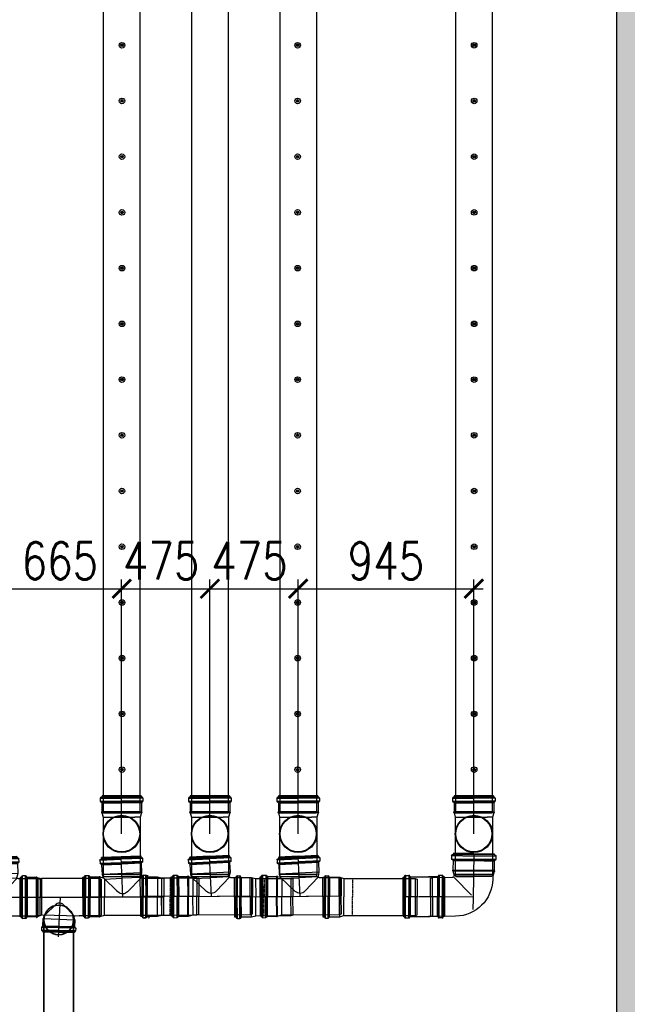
# Model space of a CAD drawing. Header units: millimetres. Extents: x -374129 to 1163271, y -112652 to 695637.
# Tile 100 of 256: x 54018 to 57287, y -45611 to -40310. Entities that reach past the tile are written whole.
import ezdxf
from ezdxf import colors
from ezdxf.entities.mleader import LeaderData, LeaderLine
from ezdxf.math import Vec2, Vec3

# ---------------------------------------------------------------- set-up
doc = ezdxf.new("R2010")
doc.units = ezdxf.units.MM
doc.header["$PDMODE"] = 4
for name, pattern in [('CENTER', [50.8, 31.75, -6.35, 6.35, -6.35]), ('CENTER1', [0.77, 0.5, -0.1, 0.07, -0.1]), ('CENTER2', [3.6, 3, -0.2, 0.2, -0.2]), ('DASHDOT', [20, 13, -3.4, 0.2, -3.4])]:
    doc.linetypes.add(name, pattern=pattern)
for name, color, linetype in [('EAB_underground piping system', 1, 'Continuous'), ('FK_opisy', 7, 'Continuous'), ('KRT_kreskowanie', 252, 'Continuous'), ('KRT_sciany', 2, 'Continuous'), ('KRT_technologia', 30, 'Continuous'), ('KRT_wymiary', 4, 'Continuous')]:
    doc.layers.add(name, color=color, linetype=linetype)
doc.layers.add('IS_pomocnicza', color=6, linetype='Continuous', lineweight=30)
doc.styles.add('WYMIAR', font='romans.shx', dxfattribs={"width": 0.8})
doc.dimstyles.new('KRT_1-100', dxfattribs={"dimscale": 100, "dimtxt": 2, "dimasz": 1, "dimexe": 0.5, "dimexo": 0, "dimgap": 0.5, "dimtad": 1, "dimdec": 1, "dimrnd": 0.1, "dimzin": 9, "dimdsep": 46, "dimtxsty": 'WYMIAR', "dimblk": 'ARCHTICK', "dimcen": 0.09, "dimdle": 0.5, "dimclrd": 1, "dimclre": 252, "dimclrt": 256, "dimadec": 0, "dimazin": 0, "dimtfac": 1, "dimtdec": 1, "dimtmove": 0, "dimatfit": 3, "dimfxl": 1, "dimtolj": 1, "dimtzin": 0, "dimarcsym": 0})

# ---------------------------------------------------------------- blocks, each defined once
blk = doc.blocks.new('IS_KAO_trójnik_200_góra')
at = {"layer": 'KRT_technologia', "linetype": 'Continuous', "transparency": 33554687}
for p, q in [((34869.72, 13524.58), (34868.63, 13524.29)), ((34868.63, 13524.29), (34868.63, 13514.58)), ((34897.28, 13524.58), (34869.72, 13524.58)), ((34869.72, 13504.58), (34869.72, 13524.58)), ((34900.61, 13524.58), (34897.28, 13524.58)), ((34903.02, 13525.22), (34900.61, 13524.58)), ((34900.61, 13524.58), (34900.61, 13507.41)), ((34903.02, 13525.22), (34901.38, 13524.78)), ((34903.05, 13525.07), (34903.05, 13514.58)), ((34903.07, 13525.27), (34903.12, 13525.45)), ((34903.14, 13525.32), (34903.14, 13514.58)), ((34903.29, 13525.51), (34903.19, 13525.51)), ((34903.34, 13525.32), (34903.34, 13514.58)), ((34903.41, 13525.29), (34903.36, 13525.45)), ((34903.43, 13525.08), (34903.43, 13514.58)), ((34908.29, 13525.23), (34903.48, 13525.23)), ((34908.29, 13525.23), (34908.29, 13514.58)), ((34908.54, 13525.16), (34908.54, 13514.58)), ((34908.83, 13525.74), (34908.83, 13514.58)), ((34910.88, 13526.05), (34909.2, 13526.05)), ((34909.2, 13526.05), (34909.2, 13514.58)), ((34910.88, 13526.05), (34910.88, 13514.58)), ((34911.25, 13525.74), (34911.25, 13514.58)), ((34911.43, 13525.55), (34911.43, 13525.47)), ((34911.55, 13525.07), (34911.55, 13514.58)), ((34912.15, 13525.14), (34911.79, 13525.14)), ((34911.79, 13525.14), (34911.79, 13514.58)), ((34912.15, 13525.07), (34912.15, 13514.58)), ((34912.22, 13514.58), (34912.22, 13525.07)), ((34868.63, 13504.87), (34868.63, 13514.58)), ((34903.05, 13504.09), (34903.05, 13514.58)), ((34903.14, 13503.84), (34903.14, 13514.58)), ((34903.34, 13503.84), (34903.34, 13514.58)), ((34903.43, 13504.08), (34903.43, 13514.58)), ((34908.29, 13503.92), (34908.29, 13514.58)), ((34908.54, 13504), (34908.54, 13514.58)), ((34908.83, 13503.42), (34908.83, 13514.58)), ((34909.2, 13503.11), (34909.2, 13514.58)), ((34910.88, 13503.11), (34910.88, 13514.58)), ((34911.25, 13503.42), (34911.25, 13514.58)), ((34911.55, 13504.09), (34911.55, 13514.58)), ((34911.79, 13504.01), (34911.79, 13514.58)), ((34912.15, 13504.09), (34912.15, 13514.58)), ((34912.22, 13514.58), (34912.22, 13504.09)), ((34900.61, 13504.58), (34900.61, 13507.41)), ((34869.72, 13504.58), (34868.63, 13504.87)), ((34897.28, 13504.58), (34869.72, 13504.58)), ((34900.61, 13504.58), (34897.28, 13504.58)), ((34903.02, 13503.93), (34900.61, 13504.58)), ((34903.07, 13503.88), (34903.12, 13503.7)), ((34903.29, 13503.65), (34903.19, 13503.65)), ((34903.41, 13503.87), (34903.36, 13503.7)), ((34908.29, 13503.92), (34903.48, 13503.92)), ((34910.88, 13503.11), (34909.2, 13503.11)), ((34911.43, 13503.6), (34911.43, 13503.68)), ((34912.15, 13504.01), (34911.79, 13504.01))]:
    blk.add_line(p, q, dxfattribs=at)
at = {"layer": 'KRT_technologia'}
for radius in [10, 9.7]:
    blk.add_circle((34891.65, 13514.58), radius, dxfattribs=at)
at = {"layer": 'KRT_technologia', "linetype": 'Continuous', "transparency": 33554687}
for centre, radius, start, end in [((34903, 13525.29), 0.0727, 285, 345), ((34903.19, 13525.43), 0.0727, 90, 165), ((34903.29, 13525.43), 0.0727, 15, 90), ((34903.48, 13525.31), 0.0727, 195, 270), ((34908.29, 13525.6), 0.364, 270, 354.2608), ((34909.2, 13525.51), 0.545, 90, 174.2608), ((34910.88, 13525.51), 0.545, 5, 90), ((34911.79, 13525.51), 0.364, 185, 270), ((34912.15, 13525.07), 0.0727, 0, 90), ((34903, 13503.86), 0.0727, 15, 75), ((34903.19, 13503.72), 0.0727, 195, 270), ((34903.29, 13503.72), 0.0727, 270, 345), ((34903.48, 13503.85), 0.0727, 90, 165), ((34908.29, 13503.56), 0.364, 5.7392, 90), ((34909.2, 13503.65), 0.545, 185.7392, 270), ((34910.88, 13503.65), 0.545, 270, 355), ((34911.79, 13503.65), 0.364, 90, 175), ((34912.15, 13504.09), 0.0727, 270, 0)]:
    blk.add_arc(centre, radius, start, end, dxfattribs=at)
blk = doc.blocks.new('kk')
at = {"layer": 'KRT_technologia', "linetype": 'Continuous', "lineweight": 25}
for p, q in [((0, 0), (-5.77, 0)), ((0, 0), (5.77, 0)), ((-6.31, -0.74), (-6.31, -1.66)), ((-6.31, -0.74), (0, -0.74)), ((-6.31, -1.66), (0, -1.66)), ((-6.04, -0.44), (-5.99, -0.43)), ((-6.04, -0.44), (0, -0.44)), ((-6.04, -1.96), (0, -1.96)), ((-5.86, -2.16), (-5.86, -4.81)), ((-5.86, -2.16), (0, -2.16)), ((-5.81, -0.04), (-5.81, -0.23)), ((-5.81, -0.23), (0, -0.23)), ((5.81, -0.23), (0, -0.23)), ((6.04, -0.44), (0, -0.44)), ((6.31, -0.74), (0, -0.74)), ((6.31, -1.66), (0, -1.66)), ((6.04, -1.96), (0, -1.96)), ((5.86, -2.16), (0, -2.16)), ((5.81, -0.04), (5.81, -0.23)), ((5.86, -2.16), (5.86, -4.81)), ((6.04, -0.44), (5.99, -0.43)), ((6.31, -0.74), (6.31, -1.66)), ((-6.01, -4.91), (-6.01, -4.97)), ((-5.89, -4.85), (-5.98, -4.87)), ((-5.88, -5.03), (-5.98, -5.01)), ((-5.86, -4.81), (0, -4.81)), ((-5.85, -5.06), (-5.5, -6.38)), ((-5.85, -5.06), (0, -5.06)), ((5.86, -4.81), (0, -4.81)), ((5.85, -5.06), (0, -5.06)), ((5.85, -5.06), (5.5, -6.38)), ((5.88, -5.03), (5.98, -5.01)), ((5.89, -4.85), (5.98, -4.87)), ((6.01, -4.91), (6.01, -4.97)), ((-5.5, -6.38), (-5.5, -7.3)), ((-5.5, -6.38), (0, -6.38)), ((5.33, -6.38), (0, -6.38)), ((5.5, -6.97), (0.45, -11.89)), ((5.5, -6.38), (5.5, -6.39)), ((6.08, -6.99), (11.74, -7.13)), ((11.74, -7.13), (11.45, -18.13)), ((11.74, -7.13), (12.34, -7.31)), ((12.34, -7.31), (12.06, -17.98)), ((4.88, -17.96), (11.45, -18.13)), ((11.45, -18.13), (12.06, -17.98))]:
    blk.add_line(p, q, dxfattribs=at)
at = {"layer": 'KRT_technologia', "linetype": 'CENTER', "lineweight": 25}
for p, q in [((0, 0), (0, -12.84)), ((0, -12.33), (12.2, -12.65)), ((0, -12.84), (0, -15.98))]:
    blk.add_line(p, q, dxfattribs=at)
at = {"layer": 'KRT_technologia', "linetype": 'Continuous', "lineweight": 25}
for centre, radius, start, end in [((-5.77, -0.04), 0.04, 90, 180), ((5.77, -0.04), 0.04, 0, 90), ((-6.01, -0.74), 0.3, 95, 180), ((-6.01, -1.66), 0.3, 180, 264.2608), ((-6.06, -2.16), 0.2, 0, 84.2608), ((-6.01, -0.23), 0.2, 275, 0), ((6.01, -0.23), 0.2, 180, 265), ((6.06, -2.16), 0.2, 95.7392, 180), ((6.01, -0.74), 0.3, 0, 85), ((6.01, -1.66), 0.3, 275.7392, 0), ((-5.97, -4.91), 0.04, 105, 180), ((-5.97, -4.97), 0.04, 180, 255), ((-5.9, -4.81), 0.04, 285, 0), ((-5.89, -5.07), 0.04, 15, 75), ((5.89, -5.07), 0.04, 105, 165), ((5.9, -4.81), 0.04, 180, 255), ((5.97, -4.91), 0.04, 0, 75), ((5.97, -4.97), 0.04, 285, 0), ((5.16, -7.3), 10.66, 180, 268.5), ((6.1, -6.39), 0.6, 180, 268.5)]:
    blk.add_arc(centre, radius, start, end, dxfattribs=at)
blk = doc.blocks.new('IS_WNT_KAO_trójnik_200')
at = {"layer": 'KRT_technologia', "linetype": 'Continuous', "transparency": 33554687}
for p, q in [((34085.82, 14801.68), (34097.3, 14801.72)), ((34085.82, 14801.69), (34085.82, 14800)), ((34086.14, 14802.05), (34097.29, 14802.09)), ((34086.32, 14802.23), (34086.4, 14802.24)), ((34086.73, 14802.95), (34086.73, 14802.6)), ((34086.73, 14802.6), (34097.29, 14802.63)), ((34097.29, 14803.03), (34086.8, 14803.03)), ((34086.8, 14802.95), (34097.29, 14802.99)), ((34086.8, 14802.35), (34097.3, 14802.39)), ((34107.77, 14802.95), (34097.28, 14802.92)), ((34107.84, 14802.6), (34097.28, 14802.56)), ((34107.77, 14802.35), (34097.28, 14802.32)), ((34108.44, 14802.06), (34097.28, 14802.02)), ((34108.76, 14801.69), (34097.28, 14801.65)), ((34097.29, 14803.03), (34107.78, 14803.03)), ((34097.29, 14781.52), (34097.29, 14803.03)), ((34107.79, 14803.03), (34107.86, 14802.97)), ((34107.86, 14802.95), (34107.86, 14802.6)), ((34108.27, 14802.23), (34108.19, 14802.24)), ((34108.77, 14801.69), (34108.77, 14800)), ((34085.83, 14800), (34097.3, 14800.04)), ((34086.14, 14799.63), (34097.3, 14799.67)), ((34086.64, 14799.1), (34086.64, 14793.86)), ((34086.65, 14799.1), (34097.3, 14799.13)), ((34086.73, 14799.34), (34097.3, 14799.38)), ((34108.76, 14800), (34097.29, 14799.97)), ((34108.45, 14799.64), (34097.29, 14799.6)), ((34107.87, 14799.34), (34097.29, 14799.31)), ((34107.95, 14799.1), (34097.29, 14799.06)), ((34107.95, 14799.1), (34107.95, 14793.86)), ((34075.88, 14790.6), (34074.8, 14790.26)), ((34074.8, 14790.26), (34075.22, 14780.56)), ((34086.59, 14791.06), (34075.88, 14790.6)), ((34076.75, 14770.61), (34075.88, 14790.6)), ((34086.64, 14793.86), (34087.17, 14791.86)), ((34086.64, 14793.86), (34107.95, 14793.86)), ((34087.06, 14791.31), (34094.66, 14784.04)), ((34087.26, 14791.38), (34097.26, 14791.42)), ((34106.77, 14791.45), (34097.26, 14791.42)), ((34099.81, 14784.16), (34107.51, 14792.23)), ((34106.77, 14791.45), (34107.18, 14781.95)), ((34107.95, 14793.86), (34107.5, 14792.18)), ((34109.12, 14792.69), (34107.5, 14792.18)), ((34109.16, 14792.54), (34109.61, 14782.06)), ((34109.17, 14792.74), (34109.21, 14792.92)), ((34109.24, 14792.79), (34109.71, 14782.06)), ((34109.38, 14792.99), (34109.27, 14792.98)), ((34109.43, 14792.8), (34109.9, 14782.07)), ((34109.5, 14792.77), (34109.45, 14792.94)), ((34109.54, 14792.56), (34110, 14782.08)), ((34114.39, 14792.93), (34109.58, 14792.72)), ((34114.39, 14792.93), (34114.85, 14782.29)), ((34114.63, 14792.87), (34115.1, 14782.3)), ((34114.9, 14793.46), (34115.39, 14782.31)), ((34116.94, 14793.86), (34115.26, 14793.79)), ((34115.26, 14793.79), (34115.76, 14782.33)), ((34116.94, 14793.86), (34117.44, 14782.4)), ((34117.32, 14793.57), (34117.81, 14782.42)), ((34117.5, 14793.39), (34117.51, 14793.31)), ((34117.65, 14792.91), (34118.11, 14782.43)), ((34118.24, 14793.01), (34117.89, 14792.99)), ((34117.89, 14792.99), (34118.35, 14782.44)), ((34118.25, 14792.94), (34118.7, 14782.46)), ((34118.78, 14782.46), (34118.32, 14792.94)), ((34099.81, 14784.16), (34100.5, 14784.88)), ((34094.12, 14781.38), (34075.22, 14780.56)), ((34075.65, 14770.86), (34075.22, 14780.56)), ((34118.78, 14782.46), (34092.93, 14781.33)), ((34107.62, 14771.96), (34107.18, 14781.95)), ((34110.07, 14771.58), (34109.61, 14782.06)), ((34110.17, 14771.33), (34109.71, 14782.06)), ((34110.37, 14771.34), (34109.9, 14782.07)), ((34110.45, 14771.59), (34110, 14782.08)), ((34115.32, 14771.64), (34114.85, 14782.29)), ((34115.56, 14771.73), (34115.1, 14782.3)), ((34115.88, 14771.16), (34115.39, 14782.31)), ((34116.26, 14770.87), (34115.76, 14782.33)), ((34117.94, 14770.94), (34117.44, 14782.4)), ((34118.29, 14771.27), (34117.81, 14782.42)), ((34118.56, 14771.95), (34118.11, 14782.43)), ((34118.81, 14771.89), (34118.35, 14782.44)), ((34119.16, 14771.97), (34118.7, 14782.46)), ((34118.78, 14782.46), (34119.24, 14771.98)), ((34076.75, 14770.61), (34075.65, 14770.86)), ((34107.62, 14771.96), (34076.75, 14770.61)), ((34110.04, 14771.42), (34107.62, 14771.96)), ((34110.1, 14771.37), (34110.15, 14771.2)), ((34110.33, 14771.15), (34110.23, 14771.15)), ((34110.44, 14771.38), (34110.4, 14771.21)), ((34115.32, 14771.64), (34110.5, 14771.43)), ((34117.94, 14770.94), (34116.26, 14770.87)), ((34118.46, 14771.46), (34118.46, 14771.54)), ((34119.17, 14771.9), (34118.81, 14771.89))]:
    blk.add_line(p, q, dxfattribs=at)
for centre, radius, start, end in [((34086.37, 14801.69), 0.545, 95, 180), ((34086.37, 14802.6), 0.364, 275, 0), ((34086.8, 14802.95), 0.0727, 90, 180), ((34107.78, 14802.95), 0.0727, 0, 90), ((34108.22, 14802.6), 0.364, 180, 265), ((34108.22, 14801.69), 0.545, 0, 85), ((34086.37, 14800), 0.545, 180, 264.2608), ((34086.27, 14799.1), 0.364, 0, 84.2608), ((34108.31, 14799.1), 0.364, 95.7392, 180), ((34108.22, 14800), 0.545, 275.7392, 0), ((34086.56, 14791.7), 0.636, 272.5, 15), ((34109.09, 14792.76), 0.0727, 287.5, 347.5), ((34109.28, 14792.91), 0.0727, 92.5, 167.5), ((34109.38, 14792.91), 0.0727, 17.5, 92.5), ((34109.57, 14792.79), 0.0727, 197.5, 272.5), ((34114.37, 14793.3), 0.364, 272.5, 356.7608), ((34115.28, 14793.24), 0.545, 92.5, 176.7608), ((34116.96, 14793.32), 0.545, 7.5, 92.5), ((34117.87, 14793.36), 0.364, 187.5, 272.5), ((34118.25, 14792.94), 0.0727, 2.5, 92.5), ((34097.18, 14786.67), 3.64, 226.25, 316.3455), ((34110.03, 14771.35), 0.0727, 17.5, 77.5), ((34110.22, 14771.22), 0.0727, 197.5, 272.5), ((34110.33, 14771.23), 0.0727, 272.5, 347.5), ((34110.51, 14771.36), 0.0727, 92.5, 167.5), ((34115.33, 14771.28), 0.364, 8.2392, 92.5), ((34116.23, 14771.41), 0.545, 188.2392, 272.5), ((34117.92, 14771.48), 0.545, 272.5, 357.5), ((34118.83, 14771.52), 0.364, 92.5, 177.5), ((34119.16, 14771.97), 0.0727, 272.5, 2.5)]:
    blk.add_arc(centre, radius, start, end, dxfattribs=at)
blk = doc.blocks.new('IS_KAO_rura_z_kielichem_200')
at = {"layer": 'KRT_technologia', "linetype": 'Continuous', "transparency": 33554687}
for p, q in [((34250.15, 14720.93), (34250.16, 14721.1)), ((34250.16, 14721.1), (34250.16, 14710.24)), ((34252.2, 14721.68), (34250.8, 14721.68)), ((34250.8, 14721.68), (34250.8, 14710.24)), ((34252.2, 14721.68), (34252.2, 14710.24)), ((34252.85, 14720.93), (34252.83, 14721.1)), ((34252.83, 14721.1), (34252.83, 14710.24)), ((34203.99, 14720.24), (34202.96, 14719.93)), ((34202.96, 14719.93), (34202.96, 14710.24)), ((34242.28, 14720.24), (34203.99, 14720.24)), ((34203.99, 14700.24), (34203.99, 14720.24)), ((34242.28, 14720.24), (34237.69, 14720.24)), ((34244.52, 14720.84), (34242.28, 14720.24)), ((34242.28, 14720.24), (34242.28, 14710.24)), ((34250.06, 14720.84), (34244.52, 14720.84)), ((34244.52, 14720.84), (34244.52, 14710.24)), ((34250.06, 14720.84), (34250.06, 14710.24)), ((34253.68, 14720.84), (34252.94, 14720.84)), ((34252.94, 14720.84), (34252.94, 14710.24)), ((34253.68, 14710.24), (34253.68, 14720.84)), ((34202.96, 14700.56), (34202.96, 14710.24)), ((34242.28, 14700.24), (34242.28, 14710.24)), ((34244.52, 14699.64), (34244.52, 14710.24)), ((34250.06, 14699.64), (34250.06, 14710.24)), ((34250.16, 14699.39), (34250.16, 14710.24)), ((34250.8, 14698.81), (34250.8, 14710.24)), ((34252.2, 14698.81), (34252.2, 14710.24)), ((34252.83, 14699.39), (34252.83, 14710.24)), ((34252.94, 14699.64), (34252.94, 14710.24)), ((34253.68, 14710.24), (34253.68, 14699.64)), ((34203.99, 14700.24), (34202.96, 14700.56)), ((34242.28, 14700.24), (34203.99, 14700.24)), ((34242.28, 14700.24), (34237.69, 14700.24)), ((34244.52, 14699.64), (34242.28, 14700.24)), ((34250.06, 14699.64), (34244.52, 14699.64)), ((34250.15, 14699.56), (34250.16, 14699.39)), ((34252.2, 14698.81), (34250.8, 14698.81)), ((34252.85, 14699.56), (34252.83, 14699.39)), ((34253.68, 14699.64), (34252.94, 14699.64))]:
    blk.add_line(p, q, dxfattribs=at)
at = {"layer": 'KRT_technologia', "linetype": 'CENTER1', "transparency": 33554687}
for p in [(34237.69, 14720.3), (34237.69, 14700.19)]:
    blk.add_line(p, (34237.69, 14710.24), dxfattribs=at)
at = {"layer": 'KRT_technologia', "linetype": 'Continuous', "transparency": 33554687}
for centre, radius, start, end in [((34250.8, 14721.04), 0.636, 90, 175), ((34252.2, 14721.04), 0.636, 5, 90), ((34250.06, 14720.94), 0.0909, 270, 355), ((34252.94, 14720.94), 0.0909, 185, 270), ((34250.06, 14699.55), 0.0909, 5, 90), ((34250.8, 14699.44), 0.636, 185, 270), ((34252.2, 14699.44), 0.636, 270, 355), ((34252.94, 14699.55), 0.0909, 90, 175)]:
    blk.add_arc(centre, radius, start, end, dxfattribs=at)
blk = doc.blocks.new('IS_KAO_nasuwka_200')
at = {"layer": 'KRT_technologia', "linetype": 'Continuous', "transparency": 33554687}
for p, q in [((34238.55, 14689.93), (34238.55, 14700.41)), ((34238.62, 14700.49), (34238.98, 14700.49)), ((34238.62, 14700.36), (34238.62, 14689.93)), ((34239.22, 14700.45), (34239.22, 14689.93)), ((34239.35, 14700.9), (34239.34, 14700.82)), ((34239.35, 14700.9), (34239.35, 14689.93)), ((34239.52, 14701.12), (34239.52, 14689.93)), ((34239.89, 14701.4), (34241.57, 14701.4)), ((34239.89, 14701.4), (34239.89, 14689.93)), ((34241.57, 14701.4), (34241.57, 14689.93)), ((34241.94, 14701.13), (34241.94, 14689.93)), ((34242.12, 14700.9), (34242.12, 14689.93)), ((34242.23, 14700.54), (34242.23, 14689.93)), ((34242.48, 14700.58), (34253.04, 14700.58)), ((34242.48, 14700.58), (34242.48, 14689.93)), ((34256.98, 14700.58), (34252.16, 14700.58)), ((34256.98, 14700.58), (34256.98, 14689.93)), ((34257.22, 14700.54), (34257.22, 14689.93)), ((34257.34, 14700.9), (34257.34, 14689.93)), ((34257.52, 14701.13), (34257.52, 14689.93)), ((34259.56, 14701.4), (34257.88, 14701.4)), ((34257.88, 14701.4), (34257.88, 14689.93)), ((34259.56, 14701.4), (34259.56, 14689.93)), ((34259.93, 14701.12), (34259.93, 14689.93)), ((34260.11, 14700.9), (34260.12, 14700.82)), ((34260.11, 14700.9), (34260.11, 14689.93)), ((34260.23, 14700.45), (34260.23, 14689.93)), ((34260.83, 14700.49), (34260.48, 14700.49)), ((34260.83, 14700.36), (34260.83, 14689.93)), ((34260.9, 14689.93), (34260.9, 14700.41)), ((34238.55, 14689.93), (34238.55, 14679.44)), ((34238.62, 14679.5), (34238.62, 14689.93)), ((34239.22, 14679.4), (34239.22, 14689.93)), ((34239.35, 14678.96), (34239.35, 14689.93)), ((34239.52, 14678.73), (34239.52, 14689.93)), ((34239.89, 14678.46), (34239.89, 14689.93)), ((34241.57, 14678.46), (34241.57, 14689.93)), ((34241.94, 14678.73), (34241.94, 14689.93)), ((34242.12, 14678.95), (34242.12, 14689.93)), ((34242.23, 14679.31), (34242.23, 14689.93)), ((34242.48, 14679.28), (34242.48, 14689.93)), ((34256.98, 14679.28), (34256.98, 14689.93)), ((34257.22, 14679.31), (34257.22, 14689.93)), ((34257.34, 14678.95), (34257.34, 14689.93)), ((34257.52, 14678.73), (34257.52, 14689.93)), ((34257.88, 14678.46), (34257.88, 14689.93)), ((34259.56, 14678.46), (34259.56, 14689.93)), ((34259.93, 14678.73), (34259.93, 14689.93)), ((34260.11, 14678.96), (34260.11, 14689.93)), ((34260.23, 14679.4), (34260.23, 14689.93)), ((34260.83, 14679.5), (34260.83, 14689.93)), ((34260.9, 14689.93), (34260.9, 14679.44)), ((34238.62, 14679.37), (34238.98, 14679.37)), ((34239.35, 14678.96), (34239.34, 14679.04)), ((34242.48, 14679.28), (34253.04, 14679.28)), ((34256.98, 14679.28), (34252.16, 14679.28)), ((34260.11, 14678.96), (34260.12, 14679.04)), ((34260.83, 14679.37), (34260.48, 14679.37)), ((34239.89, 14678.46), (34241.57, 14678.46)), ((34259.56, 14678.46), (34257.88, 14678.46))]:
    blk.add_line(p, q, dxfattribs=at)
at = {"layer": 'KRT_technologia', "linetype": 'CENTER2', "transparency": 33554687}
blk.add_line((34260.9, 14689.93), (34238.55, 14689.93), dxfattribs=at)
at = {"layer": 'KRT_technologia', "linetype": 'Continuous', "transparency": 33554687}
for centre, radius, start, end in [((34238.62, 14700.41), 0.0727, 90, 180), ((34238.98, 14700.85), 0.363, 270, 355), ((34239.89, 14700.85), 0.545, 90, 175), ((34241.57, 14700.85), 0.545, 5.7392, 90), ((34242.48, 14700.94), 0.363, 185.7392, 270), ((34256.98, 14700.94), 0.363, 270, 354.2608), ((34257.88, 14700.85), 0.545, 90, 174.2608), ((34259.56, 14700.85), 0.545, 5, 90), ((34260.48, 14700.85), 0.363, 185, 270), ((34260.83, 14700.41), 0.0727, 0, 90), ((34238.62, 14679.44), 0.0727, 180, 270), ((34238.98, 14679), 0.363, 5, 90), ((34239.89, 14679), 0.545, 185, 270), ((34241.57, 14679), 0.545, 270, 354.2608), ((34242.48, 14678.91), 0.363, 90, 174.2608), ((34256.98, 14678.91), 0.363, 5.7392, 90), ((34257.88, 14679), 0.545, 185.7392, 270), ((34259.56, 14679), 0.545, 270, 355), ((34260.48, 14679), 0.363, 90, 175), ((34260.83, 14679.44), 0.0727, 270, 0)]:
    blk.add_arc(centre, radius, start, end, dxfattribs=at)
blk = doc.blocks.new('IS_KAO_kielich_200')
at = {"layer": 'KRT_technologia', "linetype": 'Continuous', "transparency": 33554687}
for p, q in [((34244.89, 14694.94), (34243.49, 14694.94)), ((34243.49, 14694.94), (34243.49, 14683.51)), ((34244.89, 14694.94), (34244.89, 14683.51)), ((34215.99, 14693.51), (34214.95, 14693.19)), ((34214.95, 14693.19), (34214.95, 14683.51)), ((34234.97, 14693.51), (34215.99, 14693.51)), ((34215.99, 14693.51), (34215.99, 14683.51)), ((34234.97, 14693.51), (34230.38, 14693.51)), ((34237.21, 14694.11), (34234.97, 14693.51)), ((34234.97, 14693.51), (34234.97, 14683.51)), ((34242.75, 14694.11), (34237.21, 14694.11)), ((34237.21, 14694.11), (34237.21, 14683.51)), ((34242.75, 14694.11), (34242.75, 14683.51)), ((34242.84, 14694.19), (34242.86, 14694.36)), ((34242.86, 14694.36), (34242.86, 14683.51)), ((34245.54, 14694.19), (34245.53, 14694.36)), ((34245.53, 14694.36), (34245.53, 14683.51)), ((34246.37, 14694.11), (34245.63, 14694.11)), ((34245.63, 14694.11), (34245.63, 14683.51)), ((34246.37, 14683.51), (34246.37, 14694.11)), ((34214.95, 14673.82), (34214.95, 14683.51)), ((34215.99, 14673.51), (34215.99, 14683.51)), ((34234.97, 14673.51), (34234.97, 14683.51)), ((34237.21, 14672.91), (34237.21, 14683.51)), ((34242.75, 14672.91), (34242.75, 14683.51)), ((34242.86, 14672.65), (34242.86, 14683.51)), ((34243.49, 14672.07), (34243.49, 14683.51)), ((34244.89, 14672.07), (34244.89, 14683.51)), ((34245.53, 14672.65), (34245.53, 14683.51)), ((34245.63, 14672.91), (34245.63, 14683.51)), ((34246.37, 14683.51), (34246.37, 14672.91)), ((34215.99, 14673.51), (34214.95, 14673.82)), ((34234.97, 14673.51), (34215.99, 14673.51)), ((34234.97, 14673.51), (34230.38, 14673.51)), ((34237.21, 14672.91), (34234.97, 14673.51)), ((34242.75, 14672.91), (34237.21, 14672.91)), ((34242.84, 14672.82), (34242.86, 14672.65)), ((34244.89, 14672.07), (34243.49, 14672.07)), ((34245.54, 14672.82), (34245.53, 14672.65)), ((34246.37, 14672.91), (34245.63, 14672.91))]:
    blk.add_line(p, q, dxfattribs=at)
at = {"layer": 'KRT_technologia', "linetype": 'CENTER1', "transparency": 33554687}
for p in [(34230.38, 14693.56), (34230.38, 14673.45)]:
    blk.add_line(p, (34230.38, 14683.51), dxfattribs=at)
at = {"layer": 'KRT_technologia', "linetype": 'DASHDOT', "ltscale": 3, "transparency": 33554687}
blk.add_lwpolyline([(34214.95, 14683.51), (34246.37, 14683.51)], dxfattribs=at)
at = {"layer": 'KRT_technologia', "linetype": 'Continuous', "transparency": 33554687}
for centre, radius, start, end in [((34243.49, 14694.31), 0.636, 90, 175), ((34244.89, 14694.31), 0.636, 5, 90), ((34242.75, 14694.2), 0.0909, 270, 355), ((34245.63, 14694.2), 0.0909, 185, 270), ((34242.75, 14672.81), 0.0909, 5, 90), ((34243.49, 14672.71), 0.636, 185, 270), ((34244.89, 14672.71), 0.636, 270, 355), ((34245.63, 14672.81), 0.0909, 90, 175)]:
    blk.add_arc(centre, radius, start, end, dxfattribs=at)
blk = doc.blocks.new('trojnik redukcyjny 200 na 160')
at = {"layer": 'KRT_technologia'}
for p, q in [((-205.3, 111.6), (-205.3, -111.6)), ((-201.7, -114.7), (-201.7, 114.7)), ((-184.8, 114.7), (-201.7, 114.7)), ((-184.8, -114.7), (-184.8, 114.7)), ((-181.1, 111.6), (-181.1, -111.6)), ((-127.6, 106.5), (-175.8, 106.5)), ((-175.8, 106.5), (-175.8, -106.5)), ((-126.9, 107.1), (-126.4, 108.7)), ((-126.2, -107.4), (-126.2, 107.4)), ((-125.7, 109.3), (-124.7, 109.3)), ((-124.2, 107.4), (-124.2, -107.4)), ((-124, 108.7), (-123.5, 107)), ((-123, 106.4), (-99, 100)), ((-215, -104.9), (-215, 104.9)), ((-210.8, 105.6), (-214.3, 105.6)), ((-214.3, 104.9), (-214.3, -104.9)), ((-210.8, 105.6), (-210.8, -105.6)), ((-208.3, -104.9), (-208.3, 104.9)), ((-178.2, -105.8), (-178.2, 105.8)), ((-127.2, 105), (-127.2, -105)), ((-123.3, -104.9), (-123.3, 104.9)), ((210, -100), (210, 100)), ((210, 100), (220.9, 97.1)), ((220.9, 97.1), (220.9, -97.1)), ((-214.3, 0), (220.9, 0)), ((0, 0), (-9.4, -213.8)), ((-210.8, -105.6), (-214.3, -105.6)), ((-123, -106.4), (-99, -95.1)), ((-86.4, -101.1), (-90.5, -114.4)), ((-86.5, -101.5), (-80.3, -95.5)), ((220.9, -97.1), (210, -100)), ((-184.8, -114.7), (-201.7, -114.7)), ((-127.6, -106.5), (-175.8, -106.5)), ((-126.9, -107.1), (-126.4, -108.7)), ((-125.7, -109.3), (-124.7, -109.3)), ((-124, -108.7), (-123.5, -107)), ((77.4, -162), (-91.8, -158.2)), ((-99.1, -163.3), (-99.4, -176.8)), ((84.1, -180.9), (-99.4, -176.8)), ((84.4, -167.4), (-99.1, -163.3)), ((-96.9, -179.8), (81.6, -183.8)), ((-96.5, -160.4), (82, -164.4)), ((-92.3, -184.3), (76.7, -188)), ((-92.3, -184.3), (-92.3, -187.1)), ((76.1, -191.4), (-91.8, -187.7)), ((-91.7, -187.1), (76.1, -190.8)), ((76.2, -186), (-91.6, -182.3)), ((76.7, -188), (76.6, -190.9)), ((84.4, -167.4), (84.1, -180.9))]:
    blk.add_line(p, q, dxfattribs=at)
for points in [[(210, 100), (-99, 100), (-99, -95.1), (102.8, -100)], [(-80.3, -95.5), (-22.1, -39.7)], [(77.3, -101.3), (19.1, -40.5)], [(210, -100), (102.8, -100)]]:
    blk.add_lwpolyline(points, dxfattribs=at)
blk.add_lwpolyline([(79.8, -121.5), (78.1, -160), (-92.4, -156.2), (-90.5, -114.4), (79.8, -121.8), (76.2, -105.7, -0.479656), (81.2, -99.5)], format="xyb", dxfattribs=at)
for centre, radius, start, end in [((-210.9, 109.4), 3.81, 271.4057, 5.6147), ((-201.7, 109.3), 5.45, 90, 174.2608), ((-184.8, 109.3), 5.45, 5.7392, 90), ((-175.8, 110.2), 3.64, 185.7392, 270), ((-127.6, 107.3), 0.727, 270, 345), ((-125.7, 108.5), 0.727, 90, 165), ((-124.7, 108.5), 0.727, 15, 90), ((-122.8, 107.1), 0.727, 195, 255), ((-214.3, 104.9), 0.727, 90, 180), ((-2.1, -61), 29.5, 44.0616, 140.886), ((-214.3, -104.9), 0.727, 180, 270), ((-210.9, -109.4), 3.81, 354.3853, 88.5943), ((-201.7, -109.3), 5.45, 185.7392, 270), ((-184.8, -109.3), 5.45, 270, 354.2608), ((-175.8, -110.2), 3.64, 90, 174.2608), ((-127.6, -107.3), 0.727, 15, 90), ((-125.7, -108.5), 0.727, 195, 270), ((-124.7, -108.5), 0.727, 270, 345), ((-122.8, -107.1), 0.727, 105, 165), ((-95.3, -156.2), 2.91, 274.4617, 358.7226), ((-95, -176.9), 4.36, 178.7226, 262.9834), ((-94.7, -163.4), 4.36, 94.4617, 178.7226), ((-95.3, -184.3), 3.05, 0.1283, 94.3373), ((-91.7, -187.1), 0.582, 178.7226, 268.7226), ((76.1, -190.8), 0.582, 268.7226, 358.7226), ((79.8, -188.2), 3.05, 83.1078, 177.3168), ((81, -160.1), 2.91, 178.7226, 262.9834), ((79.8, -180.8), 4.36, 274.4617, 358.7226), ((80.1, -167.3), 4.36, 358.7226, 82.9834)]:
    blk.add_arc(centre, radius, start, end, dxfattribs=at)
blk = doc.blocks.new('_ArchTick')
at = {"color": 0, "linetype": 'ByBlock', "const_width": 0.15}
blk.add_lwpolyline([(-0.5, -0.5), (0.5, 0.5)], dxfattribs=at)
blk = doc.blocks.new('*D2313')
at = {"layer": 'Defpoints', "color": 0}
for p in [(55586.4, -11286.3), (55586.4, -12506.3), (54921.4, -12606.3)]:
    blk.add_point(p, dxfattribs=at)
at = {"layer": 'KRT_wymiary', "color": 252, "lineweight": -2}
for p, q in [((54921.4, -12606.3), (54921.4, -11236.3)), ((55586.4, -12506.3), (55586.4, -11236.3))]:
    blk.add_line(p, q, dxfattribs=at)
at = {"layer": 'KRT_wymiary', "color": 1, "lineweight": -2}
blk.add_line((54871.4, -11286.3), (55636.4, -11286.3), dxfattribs=at)
at = {"layer": 'KRT_wymiary', "color": 1, "lineweight": -2, "xscale": 100, "yscale": 100, "zscale": 100, "rotation": 180}
blk.add_blockref('_ArchTick', (54921.4, -11286.3), dxfattribs=at)
at = {"layer": 'KRT_wymiary', "color": 1, "lineweight": -2, "xscale": 100, "yscale": 100, "zscale": 100}
blk.add_blockref('_ArchTick', (55586.4, -11286.3), dxfattribs=at)
at = {"layer": 'KRT_wymiary', "insert": (55253.9, -11136.3), "char_height": 200, "attachment_point": 5, "style": 'WYMIAR'}
blk.add_mtext('\\A1;665', dxfattribs=at)
blk = doc.blocks.new('*D2314')
at = {"layer": 'Defpoints', "color": 0}
for p in [(56061.4, -11286.3), (56061.4, -12562.3), (55586.4, -12606.3)]:
    blk.add_point(p, dxfattribs=at)
at = {"layer": 'KRT_wymiary', "color": 252, "lineweight": -2}
for p, q in [((55586.4, -12606.3), (55586.4, -11236.3)), ((56061.4, -12562.3), (56061.4, -11236.3))]:
    blk.add_line(p, q, dxfattribs=at)
at = {"layer": 'KRT_wymiary', "color": 1, "lineweight": -2}
blk.add_line((55536.4, -11286.3), (56111.4, -11286.3), dxfattribs=at)
at = {"layer": 'KRT_wymiary', "color": 1, "lineweight": -2, "xscale": 100, "yscale": 100, "zscale": 100, "rotation": 180}
blk.add_blockref('_ArchTick', (55586.4, -11286.3), dxfattribs=at)
at = {"layer": 'KRT_wymiary', "color": 1, "lineweight": -2, "xscale": 100, "yscale": 100, "zscale": 100}
blk.add_blockref('_ArchTick', (56061.4, -11286.3), dxfattribs=at)
at = {"layer": 'KRT_wymiary', "insert": (55798.9, -11136.3), "char_height": 200, "attachment_point": 5, "style": 'WYMIAR'}
blk.add_mtext('\\A1;475', dxfattribs=at)
blk = doc.blocks.new('*D2315')
at = {"layer": 'Defpoints', "color": 0}
for p in [(56536.4, -11286.3), (56536.4, -12560.3), (56061.4, -12606.3)]:
    blk.add_point(p, dxfattribs=at)
at = {"layer": 'KRT_wymiary', "color": 252, "lineweight": -2}
for p, q in [((56061.4, -12606.3), (56061.4, -11236.3)), ((56536.4, -12560.3), (56536.4, -11236.3))]:
    blk.add_line(p, q, dxfattribs=at)
at = {"layer": 'KRT_wymiary', "color": 1, "lineweight": -2}
blk.add_line((56011.4, -11286.3), (56586.4, -11286.3), dxfattribs=at)
at = {"layer": 'KRT_wymiary', "color": 1, "lineweight": -2, "xscale": 100, "yscale": 100, "zscale": 100, "rotation": 180}
blk.add_blockref('_ArchTick', (56061.4, -11286.3), dxfattribs=at)
at = {"layer": 'KRT_wymiary', "color": 1, "lineweight": -2, "xscale": 100, "yscale": 100, "zscale": 100}
blk.add_blockref('_ArchTick', (56536.4, -11286.3), dxfattribs=at)
at = {"layer": 'KRT_wymiary', "insert": (56273.9, -11136.3), "char_height": 200, "attachment_point": 5, "style": 'WYMIAR'}
blk.add_mtext('\\A1;475', dxfattribs=at)
blk = doc.blocks.new('*D2316')
at = {"layer": 'Defpoints', "color": 0}
for p in [(57481.4, -11286.3), (56536.4, -12606.3), (57481.4, -12606.3)]:
    blk.add_point(p, dxfattribs=at)
at = {"layer": 'KRT_wymiary', "color": 252, "lineweight": -2}
for p, q in [((56536.4, -12606.3), (56536.4, -11236.3)), ((57481.4, -12606.3), (57481.4, -11236.3))]:
    blk.add_line(p, q, dxfattribs=at)
at = {"layer": 'KRT_wymiary', "color": 1, "lineweight": -2}
blk.add_line((56486.4, -11286.3), (57531.4, -11286.3), dxfattribs=at)
at = {"layer": 'KRT_wymiary', "color": 1, "lineweight": -2, "xscale": 100, "yscale": 100, "zscale": 100, "rotation": 180}
blk.add_blockref('_ArchTick', (56536.4, -11286.3), dxfattribs=at)
at = {"layer": 'KRT_wymiary', "color": 1, "lineweight": -2, "xscale": 100, "yscale": 100, "zscale": 100}
blk.add_blockref('_ArchTick', (57481.4, -11286.3), dxfattribs=at)
at = {"layer": 'KRT_wymiary', "insert": (57008.9, -11136.3), "char_height": 200, "attachment_point": 5, "style": 'WYMIAR'}
blk.add_mtext('\\A1;945', dxfattribs=at)
blk = doc.blocks.new('sys napowietrzania')
at = {"layer": 'EAB_underground piping system', "lineweight": 35, "elevation": -3993.08}
for points in [[(55168.06, -13065.93), (55168.06, -13345.83), (55168.06, -15098.16)], [(55327.91, -13072.91), (55327.91, -13345.83), (55327.91, -15098.16)]]:
    blk.add_lwpolyline(points, dxfattribs=at)
at = {"layer": 'EAB_underground piping system', "lineweight": 35}
blk.add_circle((55247.98, -13069.42, -3599.71), 80, dxfattribs=at)
at = {"layer": 'KRT_technologia', "linetype": 'Continuous', "transparency": 33554687}
for p, q in [((55715.72, -12830.04, -3334.86), (55729.76, -12830.04, -3334.86)), ((55863.96, -13040.38, -3334.86), (55863.96, -12839.29, -3334.86))]:
    blk.add_line(p, q, dxfattribs=at)
at = {"layer": 'KRT_technologia', "linetype": 'Continuous', "transparency": 33554687, "elevation": -3659.98}
for points in [[(55686.67, -12485.01), (55686.67, -10582.71), (55686.67, -2349.21), (55486.67, -2349.21), (55486.67, -10582.71), (55486.67, -12485.01), (55586.67, -12485.01), (55686.67, -12485.01), (55683.5, -12495.38), (55586.67, -12495.38), (55489.84, -12495.38), (55486.67, -12485.01)], [(56161.67, -12485.01), (56161.67, -10582.71), (56161.67, -2349.21), (55961.67, -2349.21), (55961.67, -10582.71), (55961.67, -12485.01), (56061.67, -12485.01), (56161.67, -12485.01), (56158.5, -12495.38), (56061.67, -12495.38), (55964.84, -12495.38), (55961.67, -12485.01)], [(56636.67, -12485.01), (56636.67, -10582.71), (56636.67, -2349.21), (56436.67, -2349.21), (56436.67, -10582.71), (56436.67, -12485.01), (56536.67, -12485.01), (56636.67, -12485.01), (56633.5, -12495.38), (56536.67, -12495.38), (56439.84, -12495.38), (56436.67, -12485.01)], [(57581.67, -12485.01), (57581.67, -10582.71), (57581.67, -2349.21), (57381.67, -2349.21), (57381.67, -10582.71), (57381.67, -12485.01), (57481.67, -12485.01), (57581.67, -12485.01), (57578.5, -12495.38), (57481.67, -12495.38), (57384.84, -12495.38), (57381.67, -12485.01)]]:
    blk.add_lwpolyline(points, dxfattribs=at)
at = {"layer": 'KRT_technologia'}
for centre, radius in [((55588.17, -8360.34, -3659.98), 15), ((55588.17, -8360.34, -3659.98), 7), ((55588.17, -8360.34, -3659.98), 1.5), ((56533.17, -8360.34, -3659.98), 15), ((56533.17, -8360.34, -3659.98), 7), ((56533.17, -8360.34, -3659.98), 1.5), ((57483.01, -8360.34, -3659.98), 15), ((57483.01, -8360.34, -3659.98), 7), ((57483.01, -8360.34, -3659.98), 1.5), ((55588.17, -8660.34, -3659.98), 15), ((55588.17, -8660.34, -3659.98), 7), ((55588.17, -8660.34, -3659.98), 1.5), ((56533.17, -8660.34, -3659.98), 15), ((56533.17, -8660.34, -3659.98), 7), ((56533.17, -8660.34, -3659.98), 1.5), ((57483.01, -8660.34, -3659.98), 15), ((57483.01, -8660.34, -3659.98), 7), ((57483.01, -8660.34, -3659.98), 1.5), ((55588.17, -8960.34, -3659.98), 15), ((55588.17, -8960.34, -3659.98), 7), ((56533.17, -8960.34, -3659.98), 15), ((56533.17, -8960.34, -3659.98), 7), ((57483.01, -8960.34, -3659.98), 15), ((57483.01, -8960.34, -3659.98), 7), ((55588.17, -8960.34, -3659.98), 1.5), ((56533.17, -8960.34, -3659.98), 1.5), ((57483.01, -8960.34, -3659.98), 1.5), ((55588.17, -9260.34, -3659.98), 15), ((55588.17, -9260.34, -3659.98), 7), ((55588.17, -9260.34, -3659.98), 1.5), ((56533.17, -9260.34, -3659.98), 15), ((56533.17, -9260.34, -3659.98), 7), ((56533.17, -9260.34, -3659.98), 1.5), ((57483.01, -9260.34, -3659.98), 15), ((57483.01, -9260.34, -3659.98), 7), ((57483.01, -9260.34, -3659.98), 1.5), ((55588.17, -9560.34, -3659.98), 15), ((55588.17, -9560.34, -3659.98), 7), ((55588.17, -9560.34, -3659.98), 1.5), ((56533.17, -9560.34, -3659.98), 15), ((56533.17, -9560.34, -3659.98), 7), ((56533.17, -9560.34, -3659.98), 1.5), ((57483.01, -9560.34, -3659.98), 15), ((57483.01, -9560.34, -3659.98), 7), ((57483.01, -9560.34, -3659.98), 1.5), ((55588.17, -9860.34, -3659.98), 15), ((55588.17, -9860.34, -3659.98), 7), ((55588.17, -9860.34, -3659.98), 1.5), ((56533.17, -9860.34, -3659.98), 15), ((56533.17, -9860.34, -3659.98), 7), ((56533.17, -9860.34, -3659.98), 1.5), ((57483.01, -9860.34, -3659.98), 15), ((57483.01, -9860.34, -3659.98), 7), ((57483.01, -9860.34, -3659.98), 1.5), ((55588.17, -10160.34, -3659.98), 15), ((55588.17, -10160.34, -3659.98), 7), ((55588.17, -10160.34, -3659.98), 1.5), ((56533.17, -10160.34, -3659.98), 15), ((56533.17, -10160.34, -3659.98), 7), ((56533.17, -10160.34, -3659.98), 1.5), ((57483.01, -10160.34, -3659.98), 15), ((57483.01, -10160.34, -3659.98), 7), ((57483.01, -10160.34, -3659.98), 1.5), ((55588.17, -10460.34, -3659.98), 15), ((55588.17, -10460.34, -3659.98), 7), ((55588.17, -10460.34, -3659.98), 1.5), ((56533.17, -10460.34, -3659.98), 15), ((56533.17, -10460.34, -3659.98), 7), ((56533.17, -10460.34, -3659.98), 1.5), ((57483.01, -10460.34, -3659.98), 15), ((57483.01, -10460.34, -3659.98), 7), ((57483.01, -10460.34, -3659.98), 1.5), ((55588.17, -10760.34, -3659.98), 15), ((55588.17, -10760.34, -3659.98), 7), ((55588.17, -10760.34, -3659.98), 1.5), ((56533.17, -10760.34, -3659.98), 15), ((56533.17, -10760.34, -3659.98), 7), ((56533.17, -10760.34, -3659.98), 1.5), ((57483.01, -10760.34, -3659.98), 15), ((57483.01, -10760.34, -3659.98), 7), ((57483.01, -10760.34, -3659.98), 1.5), ((55588.17, -11060.34, -3659.98), 15), ((55588.17, -11060.34, -3659.98), 7), ((55588.17, -11060.34, -3659.98), 1.5), ((56533.17, -11060.34, -3659.98), 15), ((56533.17, -11060.34, -3659.98), 7), ((56533.17, -11060.34, -3659.98), 1.5), ((57483.01, -11060.34, -3659.98), 15), ((57483.01, -11060.34, -3659.98), 7), ((57483.01, -11060.34, -3659.98), 1.5), ((55588.17, -11360.34, -3659.98), 15), ((55588.17, -11360.34, -3659.98), 7), ((55588.17, -11360.34, -3659.98), 1.5), ((56533.17, -11360.34, -3659.98), 15), ((56533.17, -11360.34, -3659.98), 7), ((56533.17, -11360.34, -3659.98), 1.5), ((57483.01, -11360.34, -3659.98), 15), ((57483.01, -11360.34, -3659.98), 7), ((57483.01, -11360.34, -3659.98), 1.5), ((55588.17, -11660.34, -3659.98), 15), ((55588.17, -11660.34, -3659.98), 7), ((55588.17, -11660.34, -3659.98), 1.5), ((56533.17, -11660.34, -3659.98), 15), ((56533.17, -11660.34, -3659.98), 7), ((56533.17, -11660.34, -3659.98), 1.5), ((57483.01, -11660.34, -3659.98), 15), ((57483.01, -11660.34, -3659.98), 7), ((57483.01, -11660.34, -3659.98), 1.5), ((55588.17, -11960.34, -3659.98), 15), ((55588.17, -11960.34, -3659.98), 7), ((55588.17, -11960.34, -3659.98), 1.5), ((56533.17, -11960.34, -3659.98), 15), ((56533.17, -11960.34, -3659.98), 7), ((56533.17, -11960.34, -3659.98), 1.5), ((57483.01, -11960.34, -3659.98), 15), ((57483.01, -11960.34, -3659.98), 7), ((57483.01, -11960.34, -3659.98), 1.5), ((55588.17, -12260.34, -3659.98), 15), ((56533.17, -12260.34, -3659.98), 15), ((57483.01, -12260.34, -3659.98), 15), ((55588.17, -12260.34, -3659.98), 7), ((55588.17, -12260.34, -3659.98), 1.5), ((56533.17, -12260.34, -3659.98), 7), ((56533.17, -12260.34, -3659.98), 1.5), ((57483.01, -12260.34, -3659.98), 7), ((57483.01, -12260.34, -3659.98), 1.5)]:
    blk.add_circle(centre, radius, dxfattribs=at)
at = {"layer": 'KRT_technologia', "linetype": 'Continuous', "transparency": 33554687}
for centre, start, end in [((55715.72, -13052.41, -3334.86), 185, 270), ((55729.76, -13052.41, -3334.86), 270, 355)]:
    blk.add_arc(centre, 6.36, start, end, dxfattribs=at)
at = {"layer": 'IS_pomocnicza', "xscale": 10, "yscale": 10, "zscale": 10}
for name, p, rotation in [('IS_KAO_trójnik_200_góra', (190732.14, -361522.81, -3599.71), 90), ('IS_KAO_trójnik_200_góra', (191207.14, -361522.81, -3599.71), 90), ('IS_KAO_trójnik_200_góra', (191682.14, -361522.81, -3599.71), 90), ('IS_KAO_trójnik_200_góra', (192627.14, -361522.81, -3599.71), 90), ('IS_KAO_nasuwka_200', (-285284.83, -159843.68, -3334.86), 359.9999999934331)]:
    blk.add_blockref(name, p, dxfattribs=dict(at, rotation=rotation))
at = {"layer": 'KRT_kreskowanie'}
blk.add_blockref('trojnik redukcyjny 200 na 160', (55254.69, -12947.18, -3334.86), dxfattribs=at)
at = {"layer": 'KRT_technologia', "zscale": 10}
for name, p, xscale, yscale, rotation in [('IS_WNT_KAO_trójnik_200', (402688.81, -145745.9, -3334.86), -10, 10, 2.5000000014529), ('IS_WNT_KAO_trójnik_200', (403857.74, -143918.31, -3334.86), -10, 9.999999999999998, 2.8009265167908), ('IS_WNT_KAO_trójnik_200', (404335.74, -143918.31, -3334.86), -10, 9.999999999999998, 2.8009265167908), ('IS_WNT_KAO_trójnik_200', (402022.45, -145748.67, -3334.86), -10, 10, 2.5000000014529), ('IS_KAO_rura_z_kielichem_200', (399205.32, 134156.31, -3599.71), 10, 10, 180)]:
    blk.add_blockref(name, p, dxfattribs=dict(at, xscale=xscale, yscale=yscale, rotation=rotation))
at = {"layer": 'KRT_technologia', "linetype": 'Continuous', "ltscale": 3}
for name, p, xscale, yscale, zscale, rotation in [('kk', (57481.08, -12711.45, -3334.86), -18.9, 18.9, 18.9, 359.0417462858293), ('IS_KAO_kielich_200', (397461.75, 135488.43, -3599.71), 10, 10, 10, 180.2674769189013), ('IS_KAO_kielich_200', (397968.06, 135484.9, -3599.71), 10, 10, 10, 180.2674769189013)]:
    blk.add_blockref(name, p, dxfattribs=dict(at, xscale=xscale, yscale=yscale, zscale=zscale, rotation=rotation))
at = {"layer": 'KRT_wymiary'}
for base, p1, p2, picture, middle in [((55586.36, -11286.27, -3993.08), (54921.36, -12606.27, -3599.71), (55586.36, -12506.27, -3599.71), '*D2313', (55253.86, -11136.27, -3993.08)), ((57481.36, -11286.27, -3993.08), (56536.36, -12606.27, -3599.71), (57481.36, -12606.27, -3599.71), '*D2316', (57008.86, -11136.27, -3993.08))]:
    dim = blk.add_linear_dim(base=base, p1=p1, p2=p2, dimstyle='KRT_1-100', dxfattribs=at)
    dim.commit()
    dim.dimension.update_dxf_attribs({"geometry": picture, "text_midpoint": middle})
for base, p1, p2, picture, middle in [((56061.36, -11286.27, -3993.08), (55586.36, -12606.27, -3599.71), (56061.36, -12562.27, -3599.71), '*D2314', (55798.86, -11286.27, -3993.08)), ((56536.36, -11286.27, -3993.08), (56061.36, -12606.27, -3599.71), (56536.36, -12560.27, -3599.71), '*D2315', (56273.86, -11286.27, -3993.08))]:
    dim = blk.add_linear_dim(base=base, p1=p1, p2=p2, dimstyle='KRT_1-100', dxfattribs=at)
    dim.commit()
    dim.dimension.update_dxf_attribs({"geometry": picture, "text_midpoint": middle, "dimtype": 128})

msp = doc.modelspace()

# ---------------------------------------------------------------- hatches: boundary and pattern name
at = {"layer": 'KRT_kreskowanie'}
h = msp.add_hatch(dxfattribs=at)
h.set_pattern_fill('ANSI33', color=256, scale=20, style=0)
h.set_pattern_definition([(45, (-1e-05, 3009.36), (-89.80256, 89.80256), []), (45, (89.8, 3009.36), (-89.80256, 89.80256), [63.5, -31.75])])
h.paths.add_polyline_path([(38290, -33690.64), (19090, -33690.64), (19090, -46990.64), (19390, -46990.64), (19390, -33990.64), (25390, -33990.64), (25390, -46990.64), (25690, -46990.64), (25690, -33990.64), (31690, -33990.64), (31690, -46990.64), (31990, -46990.64), (31990, -33990.64), (37990, -33990.64), (37990, -46990.64), (38290, -46990.64)])
h.paths.add_polyline_path([(51230, -33990.64), (57230, -33990.64), (57230, -46990.64), (57530, -46990.64), (57530, -33690.64), (38330, -33690.64), (38330, -46990.64), (38630, -46990.64), (38630, -33990.64), (44630, -33990.64), (44630, -46990.64), (44930, -46990.64), (44930, -33990.64), (50930, -33990.64), (50930, -46990.64), (51230, -46990.64)])
h.paths.add_polyline_path([(70470, -33690.64), (57570, -33690.64), (57570, -46990.64), (57870, -46990.64), (57870, -33990.64), (63870, -33990.64), (63870, -46990.64), (64170, -46990.64), (64170, -33990.64), (70170, -33990.64), (70170, -46990.64), (70470, -46990.64)])

# ---------------------------------------------------------------- linework, layer by layer
at = {"layer": 'KRT_sciany'}
msp.add_line((57230, -46990.64), (57230, -33990.64), dxfattribs=at)

# ---------------------------------------------------------------- block references
msp.add_blockref('sys napowietrzania', (-1019.98, -32087.66, 3070))

# ---------------------------------------------------------------- leaders
at = {"layer": 'FK_opisy', "color": 1}
ml = msp.add_multileader_mtext('Standard', dxfattribs=at)
ml.set_content('\\C54;WYPEŁNIENIE Z DESEK DREWNIANYCH GR.10cm. USZCZELNIONYCH OD WNĘTRZA FOLIĄ BUDOWLANĄ GR.0.5mm', style='WYMIAR')
ml.set_leader_properties()
ml.build(insert=Vec2(0, 0))
ml.multileader.update_dxf_attribs({"text_left_attachment_type": 6, "text_right_attachment_type": 6, "dogleg_length": 0.36, "arrow_head_size": 200, "scale": 100})
ctx = ml.context
ctx.base_point, ctx.scale, ctx.char_height, ctx.arrow_head_size, ctx.landing_gap_size, ctx.plane_origin = Vec3(-6581.15, -44729.21), 100, 200, 200, 9, Vec3(-43361.71, -127601.34)
ctx.left_attachment, ctx.right_attachment = 6, 6
notes = []
notes.append((ctx, [(0, (1, 1, 0), (-6617.15, -44729.21), (1, 0), 36, [(0, [(-7456.67, -46780.64)], 0, [])])]))
ctx.mtext.insert, ctx.mtext.width, ctx.mtext.defined_height, ctx.mtext.line_spacing_style, ctx.mtext.flow_direction = Vec3(-6572.15, -44489.21), 3640.4709, 1400.46, 2, 5
for ctx, leaders in notes:
    for number, flags, end, landing, length, lines in leaders:
        leader = LeaderData()
        leader.index, (leader.has_last_leader_line, leader.has_dogleg_vector, leader.attachment_direction) = number, flags
        leader.last_leader_point, leader.dogleg_vector, leader.dogleg_length = Vec3(end), Vec3(landing), length
        for number, points, colour, breaks in lines:
            line = LeaderLine()
            line.index, line.vertices, line.color, line.breaks = number, Vec3.list(points), colors.encode_raw_color(colour), breaks
            leader.lines.append(line)
        ctx.leaders.append(leader)

doc.saveas('drawing.dxf')
